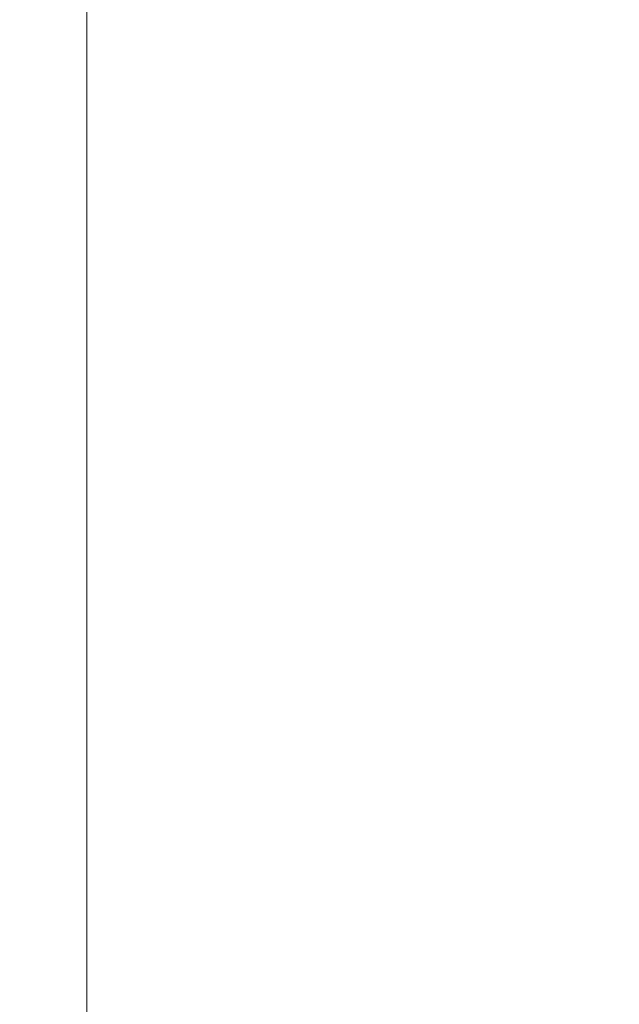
# Model space of a CAD drawing. Header units: inches. Extents: x 1352 to 2050, y -1711 to -1289.
# Tile 200 of 256: x 1802.252 to 1802.392, y -1516.017 to -1515.788. Entities that reach past the tile are written whole.
import ezdxf

# ---------------------------------------------------------------- set-up
doc = ezdxf.new("R2010")
doc.units = ezdxf.units.IN
doc.header["$MEASUREMENT"] = 0
doc.layers.add('图层 1', color=7, linetype='Continuous')

# ---------------------------------------------------------------- blocks, each defined once
blk = doc.blocks.new('block 16')
at = {"layer": '图层 1', "lineweight": 0}
for points, knots in [([(1802.31548, -1519.43732), (1802.31548, -1519.43732), (1835.67055, -1500.05521), (1835.67055, -1500.05521), (1835.67055, -1500.05521), (1835.67055, -1499.39013), (1835.67055, -1499.39013), (1835.67055, -1499.33794), (1835.71362, -1499.29556), (1835.76598, -1499.29556), (1835.818, -1499.29556), (1835.86072, -1499.33794), (1835.86072, -1499.39013), (1835.86072, -1499.39013), (1835.86072, -1500.10981), (1835.86072, -1500.10981), (1835.86072, -1500.14375), (1835.84281, -1500.17475), (1835.81352, -1500.19198), (1835.81352, -1500.19198), (1802.41057, -1519.6013), (1802.41057, -1519.6013), (1802.36509, -1519.62817), (1802.30722, -1519.61302), (1802.28103, -1519.56754), (1802.25485, -1519.52206), (1802.27001, -1519.46419), (1802.31548, -1519.43732)], [0, 0, 0, 0, 1, 1, 1, 2, 2, 2, 3, 3, 3, 4, 4, 4, 5, 5, 5, 6, 6, 6, 7, 7, 7, 8, 8, 8, 9, 9, 9, 9]), ([(1802.31548, -1519.39528), (1802.31548, -1519.39528), (1835.71775, -1499.9646), (1835.71775, -1499.9646), (1835.76323, -1499.93807), (1835.8211, -1499.95358), (1835.84763, -1499.99871), (1835.87416, -1500.04384), (1835.859, -1500.10206), (1835.81352, -1500.12859), (1835.81352, -1500.12859), (1802.41057, -1519.55962), (1802.41057, -1519.55962), (1802.36509, -1519.58545), (1802.30722, -1519.5703), (1802.28103, -1519.52482), (1802.25485, -1519.48003), (1802.27001, -1519.42216), (1802.31548, -1519.39528)], [0, 0, 0, 0, 1, 1, 1, 2, 2, 2, 3, 3, 3, 4, 4, 4, 5, 5, 5, 6, 6, 6, 6]), ([(1802.45811, -1507.15831), (1802.45811, -1507.15831), (1802.45811, -1519.47762), (1802.45811, -1519.47762), (1802.45811, -1519.52999), (1802.41539, -1519.57236), (1802.36268, -1519.57236), (1802.31066, -1519.57236), (1802.26794, -1519.52999), (1802.26794, -1519.47762), (1802.26794, -1519.47762), (1802.26794, -1507.15831), (1802.26794, -1507.15831), (1802.26794, -1507.10594), (1802.31066, -1507.06322), (1802.36268, -1507.06322), (1802.41539, -1507.06322), (1802.45811, -1507.10594), (1802.45811, -1507.15831)], [0, 0, 0, 0, 1, 1, 1, 2, 2, 2, 3, 3, 3, 4, 4, 4, 5, 5, 5, 6, 6, 6, 6]), ([(1796.06195, -1515.81859), (1796.06195, -1515.81859), (1802.32651, -1519.43732), (1802.32651, -1519.43732), (1802.37198, -1519.46419), (1802.38749, -1519.52172), (1802.3613, -1519.56754), (1802.33478, -1519.61302), (1802.27655, -1519.62817), (1802.23108, -1519.6013), (1802.23108, -1519.6013), (1795.96686, -1515.98257), (1795.96686, -1515.98257), (1795.92139, -1515.9557), (1795.90623, -1515.89817), (1795.93241, -1515.85235), (1795.95859, -1515.80687), (1796.01647, -1515.79172), (1796.06195, -1515.81859)], [0, 0, 0, 0, 1, 1, 1, 2, 2, 2, 3, 3, 3, 4, 4, 4, 5, 5, 5, 6, 6, 6, 6])]:
    blk.add_open_spline(points, degree=3, knots=knots, dxfattribs=at)
blk = doc.blocks.new('block 9')
at = {"layer": '图层 1'}
blk.add_blockref('block 16', (0, 0), dxfattribs=at)
blk = doc.blocks.new('block 2')
at = {"layer": '图层 1'}
blk.add_blockref('block 9', (0, 0), dxfattribs=at)

msp = doc.modelspace()

# ---------------------------------------------------------------- block references
at = {"layer": '图层 1'}
msp.add_blockref('block 2', (0, 0), dxfattribs=at)

doc.saveas('drawing.dxf')
